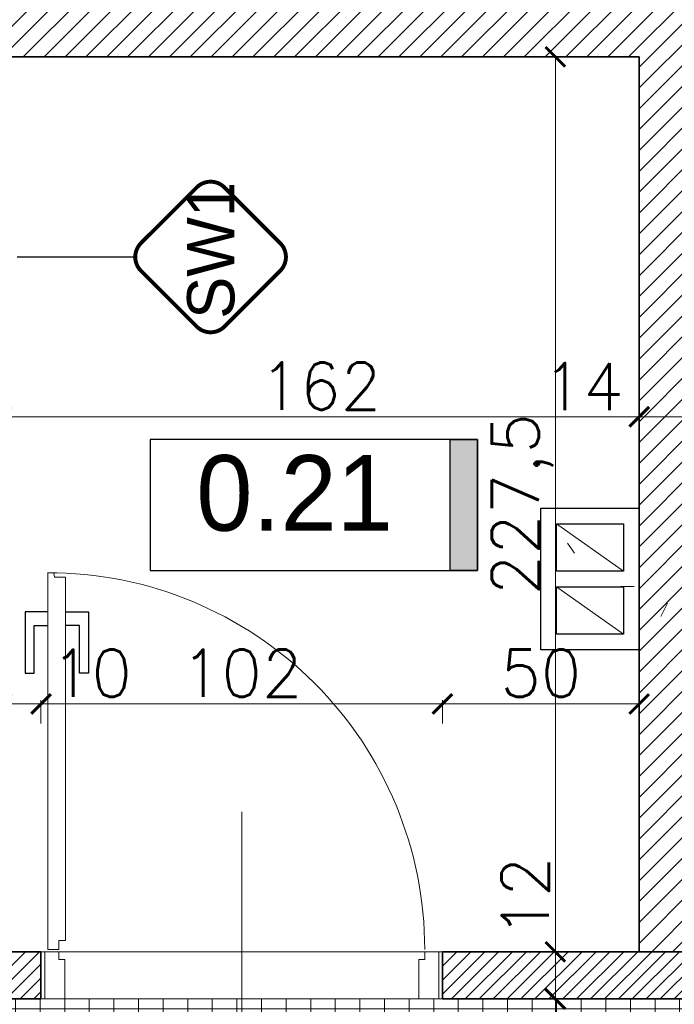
# Model space of a CAD drawing. Header units: millimetres. Extents: x -587 to 33545, y -26688 to 22494.
# Tile 160 of 256: x 9895 to 10061, y 10557 to 10807. Entities that reach past the tile are written whole.
import ezdxf
from ezdxf.lldxf.tags import DXFTag

# ---------------------------------------------------------------- set-up
doc = ezdxf.new("R2010")
doc.units = ezdxf.units.MM
doc.header["$MEASUREMENT"] = 0
for name, color, linetype, lineweight in [('A_istniejące ściany', 7, 'Continuous', 35), ('A_l.przekrojowa', 7, 'Continuous', 30), ('A_l.przerywana', 250, 'ICAD_ISO03W100', 9), ('A_opisy', 166, 'Continuous', 15), ('A_projektowane sciany', 5, 'Continuous', 35), ('l.przerywana', 104, 'ICAD_ISO03W100', 5), ('l.wypełnien', 253, 'Continuous', 5), ('Nowe_820-G Rysunki Obrazki_Nr_pióra__1', 7, 'Continuous', 13), ('Nowe_820-G Rysunki Obrazki_Nr_pióra__19', 255, 'Continuous', 0), ('wymiarowanie', 176, 'Continuous', 9)]:
    doc.layers.add(name, color=color, linetype=linetype, lineweight=lineweight)
for name, color, linetype in [('D-opis-elewacja', 104, 'Continuous'), ('D-opis-elewacje', 104, 'Continuous'), ('stolarka', 1, 'Continuous'), ('tabelki opis', 7, 'Continuous')]:
    doc.layers.add(name, color=color, linetype=linetype)
doc.styles.add('styl2', font='simplex.shx')
tags = doc.linetypes.add('ICAD_ISO03W100', pattern=[30, 12, -18]).pattern_tags.tags
tags[6:7] = [DXFTag(74, 4), DXFTag(75, 0), DXFTag(340, '0'), DXFTag(46, 1.0), DXFTag(50, 0.0), DXFTag(44, 0.0), DXFTag(45, 0.0)]
tags[4:5] = [DXFTag(74, 4), DXFTag(75, 0), DXFTag(340, '0'), DXFTag(46, 1.0), DXFTag(50, 0.0), DXFTag(44, 0.0), DXFTag(45, 0.0)]
doc.dimstyles.new('Skala 1-50', dxfattribs={"dimtxt": 12, "dimasz": 5, "dimexe": 1, "dimexo": 1, "dimgap": 1.5, "dimtad": 1, "dimdec": 1, "dimrnd": 0.5, "dimtxsty": 'styl2', "dimblk": 'ARCHTICK', "dimcen": 5, "dimadec": 0, "dimazin": 0, "dimtfac": 1, "dimtdec": 1, "dimtmove": 1, "dimatfit": 3, "dimldrblk": 'ARCHTICK', "dimfxl": 5, "dimfxlon": 1, "dimlwd": -1, "dimlwe": -1, "dimarcsym": 0})
pattern_1 = [(45, (0, 6.0705), (-1.76776695, 1.76776695), [])]

# ---------------------------------------------------------------- blocks, each defined once
blk = doc.blocks.new('_ArchTick')
at = {"color": 0, "linetype": 'ByBlock', "const_width": 0.15}
blk.add_lwpolyline([(-0.5, -0.5), (0.5, 0.5)], dxfattribs=at)
blk = doc.blocks.new('*D5874')
at = {"layer": 'Defpoints', "color": 0}
for p in [(10052.23, 10733.27), (9890.23, 10726.84), (10052.23, 10706.57)]:
    blk.add_point(p, dxfattribs=at)
at = {"layer": 'wymiarowanie', "color": 0}
for p, q in [((9890.23, 10711.57), (9890.23, 10705.57)), ((10052.23, 10711.57), (10052.23, 10705.57)), ((9890.23, 10706.57), (10052.23, 10706.57))]:
    blk.add_line(p, q, dxfattribs=at)
at = {"layer": 'wymiarowanie', "color": 0, "xscale": 5, "yscale": 5, "zscale": 5, "rotation": 180}
blk.add_blockref('_ArchTick', (9890.23, 10706.57), dxfattribs=at)
at = {"layer": 'wymiarowanie', "color": 0, "xscale": 5, "yscale": 5, "zscale": 5}
blk.add_blockref('_ArchTick', (10052.23, 10706.57), dxfattribs=at)
at = {"layer": 'wymiarowanie', "color": 0, "insert": (9971.23, 10714.37), "char_height": 12, "attachment_point": 5, "style": 'styl2'}
blk.add_mtext('162', dxfattribs=at)
blk = doc.blocks.new('*D5875')
at = {"layer": 'Defpoints', "color": 0}
for p in [(10052.23, 10733.27), (10066.23, 10734.81), (10066.23, 10706.57)]:
    blk.add_point(p, dxfattribs=at)
at = {"layer": 'wymiarowanie', "color": 0}
for p, q in [((10052.23, 10711.57), (10052.23, 10705.57)), ((10066.23, 10711.57), (10066.23, 10705.57)), ((10052.23, 10706.57), (10066.23, 10706.57))]:
    blk.add_line(p, q, dxfattribs=at)
at = {"layer": 'wymiarowanie', "color": 0, "xscale": 5, "yscale": 5, "zscale": 5, "rotation": 180}
blk.add_blockref('_ArchTick', (10052.23, 10706.57), dxfattribs=at)
at = {"layer": 'wymiarowanie', "color": 0, "xscale": 5, "yscale": 5, "zscale": 5}
blk.add_blockref('_ArchTick', (10066.23, 10706.57), dxfattribs=at)
at = {"layer": 'wymiarowanie', "color": 0, "insert": (10037.99, 10714.22), "char_height": 12, "attachment_point": 5, "style": 'styl2'}
blk.add_mtext('14', dxfattribs=at)
blk = doc.blocks.new('*D5884')
at = {"layer": 'Defpoints', "color": 0}
for p in [(10029.26, 10798.06), (10029.26, 10570.59), (10030.92, 10570.59)]:
    blk.add_point(p, dxfattribs=at)
at = {"layer": 'wymiarowanie', "color": 0}
for p, q in [((10030.26, 10798.06), (10031.92, 10798.06)), ((10030.92, 10798.06), (10030.92, 10570.59)), ((10030.26, 10570.59), (10031.92, 10570.59))]:
    blk.add_line(p, q, dxfattribs=at)
at = {"layer": 'wymiarowanie', "color": 0, "xscale": 5, "yscale": 5, "zscale": 5}
for p, rotation in [((10030.92, 10798.06), 90), ((10030.92, 10570.59), 270)]:
    blk.add_blockref('_ArchTick', p, dxfattribs=dict(at, rotation=rotation))
at = {"layer": 'wymiarowanie', "color": 0, "insert": (10022.57, 10684.33), "char_height": 12, "attachment_point": 5, "rotation": 90, "style": 'styl2'}
blk.add_mtext('227,5', dxfattribs=at)
blk = doc.blocks.new('*D5885')
at = {"layer": 'Defpoints', "color": 0}
for p in [(10029.26, 10570.59), (10030.92, 10558.59), (10055.83, 10558.59)]:
    blk.add_point(p, dxfattribs=at)
at = {"layer": 'wymiarowanie', "color": 0}
for p, q in [((10030.26, 10570.59), (10031.92, 10570.59)), ((10030.92, 10570.59), (10030.92, 10558.59)), ((10035.92, 10558.59), (10029.92, 10558.59))]:
    blk.add_line(p, q, dxfattribs=at)
at = {"layer": 'wymiarowanie', "color": 0, "xscale": 5, "yscale": 5, "zscale": 5}
for p, rotation in [((10030.92, 10570.59), 90), ((10030.92, 10558.59), 270)]:
    blk.add_blockref('_ArchTick', p, dxfattribs=dict(at, rotation=rotation))
at = {"layer": 'wymiarowanie', "color": 0, "insert": (10023.27, 10584.5), "char_height": 12, "attachment_point": 5, "rotation": 90, "style": 'styl2'}
blk.add_mtext('12', dxfattribs=at)
blk = doc.blocks.new('*D5886')
at = {"layer": 'Defpoints', "color": 0}
for p in [(10055.83, 10558.59), (10030.92, 10408.59), (10066.23, 10408.59)]:
    blk.add_point(p, dxfattribs=at)
at = {"layer": 'wymiarowanie', "color": 0}
for p, q in [((10035.92, 10558.59), (10029.92, 10558.59)), ((10030.92, 10558.59), (10030.92, 10408.59)), ((10035.92, 10408.59), (10029.92, 10408.59))]:
    blk.add_line(p, q, dxfattribs=at)
at = {"layer": 'wymiarowanie', "color": 0, "xscale": 5, "yscale": 5, "zscale": 5}
for p, rotation in [((10030.92, 10558.59), 90), ((10030.92, 10408.59), 270)]:
    blk.add_blockref('_ArchTick', p, dxfattribs=dict(at, rotation=rotation))
at = {"layer": 'wymiarowanie', "color": 0, "insert": (10023.12, 10483.59), "char_height": 12, "attachment_point": 5, "rotation": 90, "style": 'styl2'}
blk.add_mtext('150', dxfattribs=at)
blk = doc.blocks.new('*D6018')
at = {"layer": 'Defpoints', "color": 0}
for p in [(9900.23, 10633.58), (9890.23, 10570.59), (9900.23, 10570.59)]:
    blk.add_point(p, dxfattribs=at)
at = {"layer": 'wymiarowanie', "color": 0}
for p, q in [((9890.23, 10628.58), (9890.23, 10634.58)), ((9890.23, 10633.58), (9900.23, 10633.58)), ((9900.23, 10628.58), (9900.23, 10634.58))]:
    blk.add_line(p, q, dxfattribs=at)
at = {"layer": 'wymiarowanie', "color": 0, "xscale": 5, "yscale": 5, "zscale": 5, "rotation": 180}
blk.add_blockref('_ArchTick', (9890.23, 10633.58), dxfattribs=at)
at = {"layer": 'wymiarowanie', "color": 0, "xscale": 5, "yscale": 5, "zscale": 5}
blk.add_blockref('_ArchTick', (9900.23, 10633.58), dxfattribs=at)
at = {"layer": 'wymiarowanie', "color": 0, "insert": (9913.06, 10641.38), "char_height": 12, "attachment_point": 5, "style": 'styl2'}
blk.add_mtext('10', dxfattribs=at)
blk = doc.blocks.new('*D6019')
at = {"layer": 'Defpoints', "color": 0}
for p in [(10002.23, 10633.58), (9900.23, 10570.59), (10002.23, 10570.59)]:
    blk.add_point(p, dxfattribs=at)
at = {"layer": 'wymiarowanie', "color": 0}
for p, q in [((9900.23, 10628.58), (9900.23, 10634.58)), ((9900.23, 10633.58), (10002.23, 10633.58)), ((10002.23, 10628.58), (10002.23, 10634.58))]:
    blk.add_line(p, q, dxfattribs=at)
at = {"layer": 'wymiarowanie', "color": 0, "xscale": 5, "yscale": 5, "zscale": 5, "rotation": 180}
blk.add_blockref('_ArchTick', (9900.23, 10633.58), dxfattribs=at)
at = {"layer": 'wymiarowanie', "color": 0, "xscale": 5, "yscale": 5, "zscale": 5}
blk.add_blockref('_ArchTick', (10002.23, 10633.58), dxfattribs=at)
at = {"layer": 'wymiarowanie', "color": 0, "insert": (9951.23, 10641.38), "char_height": 12, "attachment_point": 5, "style": 'styl2'}
blk.add_mtext('102', dxfattribs=at)
blk = doc.blocks.new('*D6020')
at = {"layer": 'Defpoints', "color": 0}
for p in [(10052.23, 10633.58), (10002.23, 10570.59), (10052.23, 10570.59)]:
    blk.add_point(p, dxfattribs=at)
at = {"layer": 'wymiarowanie', "color": 0}
for p, q in [((10002.23, 10628.58), (10002.23, 10634.58)), ((10002.23, 10633.58), (10052.23, 10633.58)), ((10052.23, 10628.58), (10052.23, 10634.58))]:
    blk.add_line(p, q, dxfattribs=at)
at = {"layer": 'wymiarowanie', "color": 0, "xscale": 5, "yscale": 5, "zscale": 5, "rotation": 180}
blk.add_blockref('_ArchTick', (10002.23, 10633.58), dxfattribs=at)
at = {"layer": 'wymiarowanie', "color": 0, "xscale": 5, "yscale": 5, "zscale": 5}
blk.add_blockref('_ArchTick', (10052.23, 10633.58), dxfattribs=at)
at = {"layer": 'wymiarowanie', "color": 0, "insert": (10027.23, 10641.38), "char_height": 12, "attachment_point": 5, "style": 'styl2'}
blk.add_mtext('50', dxfattribs=at)

msp = doc.modelspace()

# ---------------------------------------------------------------- hatches: boundary and pattern name
at = {"layer": 'l.wypełnien'}
h = msp.add_hatch(dxfattribs=at)
h.set_pattern_fill('ANSI31', color=256, scale=30, style=0)
h.set_pattern_definition([(45, (0, 6.0705), (-2.6516504, 2.6516504), [])])
h.paths.add_polyline_path([(8887.19, 10290.91), (8887.19, 10545.87), (8932.19, 10545.87), (8932.19, 10408.59), (9059.57, 10408.59), (9368.19, 10408.59), (9394.23, 10408.59), (9416.72, 10408.59), (9416.72, 10365.41), (9405.31, 10365.41), (9376.25, 10365.41), (8932.19, 10365.41), (8932.19, 10290.91)])
h.paths.add_polyline_path([(9871.19, 10808.06), (9871.19, 10798.06), (9878.23, 10798.06), (9890.23, 10798.06), (10052.23, 10798.06), (10052.23, 10570.59), (10066.23, 10570.59), (10066.23, 10712.07), (10066.23, 10718), (10066.23, 10718.06), (10066.23, 10734.81), (10066.23, 10771.31), (10066.23, 10782.07), (10066.23, 10788), (10066.23, 10788.06), (10066.23, 10788), (10066.23, 10782.07), (10066.22, 10782.07), (10066.23, 10788), (10066.23, 10788.06), (10066.23, 10798.06), (10125.49, 10798.06), (10125.49, 10814.15), (10125.49, 10826), (10125.49, 10840.39), (10058.81, 10840.39), (9924.19, 10840.39), (9924.19, 10868.39), (9879.19, 10868.39), (9879.19, 10840.39), (9871.19, 10840.39), (9871.19, 10808.06)])
h.paths.add_polyline_path([(9570.47, 10800.59), (9731.23, 10800.59), (9731.23, 10737.59), (9748.23, 10737.59), (9748.23, 10800.06), (9768.19, 10800.06), (9768.19, 10808.06), (9781.19, 10808.06), (9781.19, 10840.39), (9769.78, 10840.39), (9645.19, 10840.39), (9645.19, 10839.59), (9604.19, 10839.59), (9570.47, 10839.59)])
h.paths.add_polyline_path([(9394.23, 10800.59), (9428.47, 10800.59), (9428.47, 10839.59), (9388.19, 10839.59), (9388.19, 10800.59), (9394.23, 10800.59)])
h.paths.add_polyline_path([(9428.47, 10800.59), (9428.47, 10839.59), (9448.47, 10839.59), (9448.47, 10800.59)])
h.paths.add_polyline_path([(9550.47, 10800.59), (9570.47, 10800.59), (9570.47, 10839.59), (9550.47, 10839.59)])
h.paths.add_polyline_path([(9368.19, 10800.59), (9388.19, 10800.59), (9388.19, 10839.59), (9368.19, 10839.59)])
h.paths.add_polyline_path([(9604.19, 10839.59), (9604.19, 10855.39), (9645.19, 10855.39), (9645.19, 10839.59)])
h.paths.add_polyline_path([(9368.19, 10428.59), (9368.19, 10408.59), (9394.23, 10408.59), (9394.23, 10428.59)])
h.paths.add_polyline_path([(9368.19, 10780.59), (9394.23, 10780.59), (9394.23, 10800.59), (9368.19, 10800.59)])
h = msp.add_hatch(dxfattribs=at)
h.set_pattern_fill('ANSI31', color=5, scale=20, style=0)
h.set_pattern_definition(pattern_1)
h.paths.add_polyline_path([(9636.23, 10598.59), (9636.23, 10610.59), (9443.47, 10610.59), (9443.47, 10800.59), (9431.47, 10800.59), (9431.47, 10610.59), (9394.23, 10610.59), (9394.23, 10598.59)])
h.paths.add_polyline_path([(9864.23, 10558.59), (9864.23, 10570.59), (9878.23, 10570.59), (9878.23, 10798.06), (9890.23, 10798.06), (9890.23, 10570.59), (9900.23, 10570.59), (9900.23, 10558.59)])
h.paths.add_polyline_path([(9731.23, 10610.59), (9731.23, 10598.59), (9736.23, 10598.59), (9736.23, 10522.59), (9748.23, 10522.59), (9748.23, 10558.59), (9762.23, 10558.59), (9762.23, 10570.59), (9748.23, 10570.59), (9748.23, 10610.59)])
h.paths.add_polyline_path([(9368.19, 10610.59), (9368.19, 10598.59), (9394.23, 10598.59), (9394.23, 10610.59)])
h.paths.add_polyline_path([(9748.23, 10408.59), (9748.23, 10420.59), (9736.23, 10420.59), (9736.23, 10408.59)])
h = msp.add_hatch(dxfattribs=at)
h.set_pattern_fill('ANSI31', color=5, scale=20, style=0)
h.set_pattern_definition(pattern_1)
h.paths.add_polyline_path([(10002.23, 10558.59), (10002.23, 10570.59), (10182.4, 10570.59), (10259.5, 10570.59), (10280.43, 10570.59), (10280.43, 10633.33), (10292.43, 10633.33), (10292.43, 10570.59), (10316.23, 10570.59), (10316.23, 10558.59)])
h.paths.add_polyline_path([(10544.19, 10558.59), (10544.19, 10570.59), (10316.23, 10570.59), (10292.43, 10570.59), (10316.23, 10570.59), (10316.23, 10570.59), (10316.23, 10558.59)])
h.paths.add_polyline_path([(10280.43, 10798.06), (10280.43, 10735.33), (10292.43, 10735.33), (10292.43, 10798.06)])
h = msp.add_hatch(dxfattribs=at)
h.set_pattern_fill('ANSI37', color=254, scale=50, angle=45, style=0)
h.set_pattern_definition([(90, (0, 6.0705), (-6.25, 4e-16), []), (180, (0, 6.0705), (-8e-16, -6.25), [])])
h.paths.add_polyline_path([(11082.39, 10408.71), (9748.23, 10408.71), (9748.23, 10558.59), (11082.39, 10558.59)])
h.paths.add_polyline_path([(10967.23, 10460.22), (10802.49, 10460.22), (10802.49, 10439.95), (10967.23, 10439.95)], flags=16)
h.paths.add_polyline_path([(10967.23, 10480.5), (10885.65, 10480.5), (10802.49, 10480.5), (10802.49, 10460.22), (10967.23, 10460.22)], flags=16)
h.paths.add_polyline_path([(10552.67, 10506.2), (10471.1, 10506.2), (10387.94, 10506.2), (10387.94, 10485.93), (10552.67, 10485.93)], flags=16)
h.paths.add_polyline_path([(10552.67, 10485.93), (10387.94, 10485.93), (10387.94, 10465.65), (10552.67, 10465.65)], flags=16)
h.paths.add_polyline_path([(10885.65, 10513.76), (10802.49, 10513.76), (10802.49, 10480.5), (10885.65, 10480.5)], flags=16)
h.paths.add_polyline_path([(10471.1, 10539.47), (10387.94, 10539.47), (10387.94, 10506.2), (10471.1, 10506.2)], flags=16)
h.paths.add_polyline_path([(10137.67, 10524.15, 0.414214), (10130.59, 10524.15), (10116.45, 10510, 0.414214), (10116.45, 10502.93), (10130.59, 10488.79, 0.414214), (10137.67, 10488.79), (10151.81, 10502.93, 0.414214), (10151.81, 10510)], flags=16)
h.paths.add_polyline_path([(10330.53, 10472.91, 0.414214), (10323.46, 10472.91), (10309.32, 10458.77, 0.414214), (10309.32, 10451.7), (10323.46, 10437.56, 0.414214), (10330.53, 10437.56), (10344.68, 10451.7, 0.414214), (10344.68, 10458.77)], flags=16)
h.paths.add_polyline_path([(11080.91, 10486.09), (11047.58, 10486.09), (11047.58, 10473.09), (11080.91, 10473.09)], flags=16)
h.paths.add_polyline_path([(11080.91, 10499.09), (11047.58, 10499.09), (11047.58, 10486.09), (11080.91, 10486.09)], flags=16)
h.paths.add_polyline_path([(9951.23, 10551.89), (9938.23, 10551.89), (9938.23, 10525.89), (9951.23, 10525.89)], flags=16)
h.paths.add_polyline_path([(9964.23, 10551.89), (9951.23, 10551.89), (9951.23, 10525.89), (9964.23, 10525.89)], flags=16)
h.paths.add_polyline_path([(10608.19, 10551.89), (10595.19, 10551.89), (10595.19, 10525.89), (10608.19, 10525.89)], flags=16)
h.paths.add_polyline_path([(11047.58, 10499.09), (11034.58, 10499.09), (11034.58, 10473.09), (11047.58, 10473.09), (11047.58, 10486.09)], flags=16)
h.paths.add_polyline_path([(9964.23, 10525.89), (9951.23, 10525.89), (9938.23, 10525.89), (9938.23, 10512.89), (9964.23, 10512.89)], flags=16)
h.paths.add_polyline_path([(10608.19, 10525.89), (10595.19, 10525.89), (10582.19, 10525.89), (10582.19, 10512.89), (10608.19, 10512.89)], flags=16)
h.paths.add_polyline_path([(10595.19, 10551.89), (10582.19, 10551.89), (10582.19, 10525.89), (10595.19, 10525.89)], flags=16)
at = {"layer": 'tabelki opis'}
msp.add_hatch(color=252, dxfattribs=at).paths.add_polyline_path([(10011.13, 10667.5), (10011.13, 10700.77), (10004.16, 10700.77), (10004.16, 10667.5)])

# ---------------------------------------------------------------- linework, layer by layer
at = {"color": 5, "lineweight": 9}
for points in [[(9906.28, 10568.62), (9904.76, 10568.62), (9904.76, 10570.59), (9901.23, 10570.59), (9901.23, 10558.59), (9906.28, 10558.59), (9906.28, 10568.62)], [(9996.23, 10568.62), (9997.74, 10568.62), (9997.74, 10570.59), (10001.28, 10570.59), (10001.28, 10558.59), (9996.23, 10558.59), (9996.23, 10568.62)]]:
    msp.add_lwpolyline(points, dxfattribs=at)
at = {"layer": 'A_istniejące ściany', "color": 7}
msp.add_line((10052.23, 10798.06), (9871.19, 10798.06), dxfattribs=at)
msp.add_lwpolyline([(10052.23, 10570.59), (10052.23, 10798.06)], dxfattribs=at)
at = {"layer": 'A_l.przekrojowa', "color": 5}
msp.add_lwpolyline([(10052.23, 10647.35), (10027.23, 10647.35), (10027.23, 10683.35), (10052.23, 10683.35)], close=True, dxfattribs=at)
at = {"layer": 'A_l.przekrojowa', "color": 5, "ltscale": 0.3}
for points in [[(10048.23, 10667.35), (10031.23, 10667.35), (10031.23, 10679.35), (10048.23, 10679.35)], [(10048.23, 10651.35), (10031.23, 10651.35), (10031.23, 10663.35), (10048.23, 10663.35)]]:
    msp.add_lwpolyline(points, close=True, dxfattribs=at)
at = {"layer": 'A_l.przerywana', "color": 5, "ltscale": 0.3}
for points in [[(9900.23, 10570.59), (9900.23, 10558.59)], [(10002.23, 10558.59), (10002.23, 10570.59)]]:
    msp.add_lwpolyline(points, dxfattribs=at)
at = {"layer": 'A_opisy'}
msp.add_line((9951.23, 10551.18), (9951.23, 10606.18), dxfattribs=at)
at = {"layer": 'A_projektowane sciany', "color": 5}
for p, q in [((9900.23, 10570.59), (9900.23, 10558.59)), ((10002.23, 10570.59), (10002.23, 10558.59))]:
    msp.add_line(p, q, dxfattribs=at)
for points in [[(9900.23, 10570.59), (9890.23, 10570.59)], [(10280.43, 10570.59), (10002.23, 10570.59)], [(9900.23, 10558.59), (9864.23, 10558.59)], [(10544.19, 10558.59), (10002.23, 10558.59)]]:
    msp.add_lwpolyline(points, dxfattribs=at)
at = {"layer": 'D-opis-elewacja', "color": 5}
msp.add_lwpolyline([(9894.18, 10747.18), (9904.18, 10747.18), (9924.18, 10747.18)], dxfattribs=at)
at = {"layer": 'D-opis-elewacje', "color": 5, "const_width": 1}
msp.add_lwpolyline([(9946.86, 10729.5), (9961, 10743.64, 0.414214), (9961, 10750.71), (9946.86, 10764.85, 0.414214), (9939.79, 10764.85), (9925.65, 10750.71, 0.414214), (9925.65, 10743.64), (9939.79, 10729.5, 0.414214)], format="xyb", close=True, dxfattribs=at)
at = {"layer": 'l.przerywana', "color": 5, "ltscale": 0.3}
for p, q in [((10048.23, 10667.35), (10031.23, 10679.35)), ((10048.23, 10651.35), (10031.23, 10663.35))]:
    msp.add_line(p, q, dxfattribs=at)
for points in [[(10002.23, 10570.59), (9900.23, 10570.59)], [(10002.23, 10558.59), (9900.23, 10558.59)]]:
    msp.add_lwpolyline(points, dxfattribs=at)
at = {"layer": 'Nowe_820-G Rysunki Obrazki_Nr_pióra__1', "color": 7, "linetype": 'Continuous', "lineweight": 13}
msp.add_lwpolyline([(10052.23, 10798.06), (9901.03, 10798.06)], dxfattribs=at)
at = {"layer": 'Nowe_820-G Rysunki Obrazki_Nr_pióra__19', "color": 255, "linetype": 'Continuous', "lineweight": 0}
for points in [[(10035.75, 10671.91), (10034.05, 10674.45)], [(10047.6, 10663.44), (10050.99, 10663.44)], [(10059.45, 10659.21), (10057.76, 10655.82)]]:
    msp.add_lwpolyline(points, dxfattribs=at)
at = {"layer": 'stolarka', "color": 5, "lineweight": 9}
msp.add_lwpolyline([(9904.76, 10571.17), (9901.98, 10571.17), (9901.98, 10666.94), (9903.48, 10666.92), (9903.66, 10665.78), (9906.5, 10665.78), (9906.5, 10573.47), (9904.76, 10573.47), (9904.76, 10571.17)], dxfattribs=at)
at = {"layer": 'stolarka', "color": 5}
for points in [[(9901.98, 10657.02), (9896.17, 10657.02), (9896.17, 10641.36), (9898.49, 10641.36), (9898.49, 10653.54), (9901.98, 10653.54)], [(9906.5, 10657.02), (9912.3, 10657.02), (9912.3, 10641.36), (9909.98, 10641.36), (9909.98, 10653.54), (9906.5, 10653.54)]]:
    msp.add_lwpolyline(points, dxfattribs=at)
at = {"layer": 'stolarka', "color": 5, "linetype": 'ICAD_ISO03W100', "lineweight": 13, "ltscale": 0.3}
msp.add_arc((9901.97, 10571.17), 95.77, 0.0003, 90.0531, dxfattribs=at)
at = {"layer": 'tabelki opis', "color": 7}
msp.add_lwpolyline([(10011.13, 10700.77), (9927.97, 10700.77), (9927.97, 10667.5), (10011.13, 10667.5), (10011.13, 10700.77)], dxfattribs=at)
at = {"layer": 'tabelki opis'}
msp.add_lwpolyline([(10011.13, 10667.5), (10004.16, 10667.5), (10004.16, 10700.77), (10011.13, 10700.77)], close=True, dxfattribs=at)

# ---------------------------------------------------------------- texts
at = {"layer": 'tabelki opis', "color": 7, "insert": (9939.69, 10696.81), "char_height": 19.2, "width": 56.7, "attachment_point": 1}
msp.add_mtext('{\\fCentury Gothic|b0|i0|c238|p34;0.21}', dxfattribs=at)
at = {"layer": 'wymiarowanie', "color": 5, "insert": (9937.36, 10731.45), "char_height": 12, "width": 36.658, "attachment_point": 1, "rotation": 90}
msp.add_mtext('{\\fCentury Gothic|b0|i0|c238|p0;SW1}', dxfattribs=at)

# ---------------------------------------------------------------- dimensions: what is measured, and where the dimension line sits
at = {"layer": 'wymiarowanie'}
for base, p1, p2, picture, middle in [((10030.92, 10570.59), (10029.26, 10798.06), (10029.26, 10570.59), '*D5884', (10022.57, 10684.33)), ((10030.92, 10408.59), (10055.83, 10558.59), (10066.23, 10408.59), '*D5886', (10023.12, 10483.59))]:
    dim = msp.add_linear_dim(base=base, p1=p1, p2=p2, angle=90, dimstyle='Skala 1-50', dxfattribs=at)
    dim.commit()
    dim.dimension.update_dxf_attribs({"geometry": picture, "text_midpoint": middle})
for base, p1, p2, picture, middle in [((10052.23, 10706.57), (9890.23, 10726.84), (10052.23, 10733.27), '*D5874', (9971.23, 10714.37)), ((10002.23, 10633.58), (9900.23, 10570.59), (10002.23, 10570.59), '*D6019', (9951.23, 10641.38)), ((10052.23, 10633.58), (10002.23, 10570.59), (10052.23, 10570.59), '*D6020', (10027.23, 10641.38))]:
    dim = msp.add_linear_dim(base=base, p1=p1, p2=p2, dimstyle='Skala 1-50', dxfattribs=at)
    dim.commit()
    dim.dimension.update_dxf_attribs({"geometry": picture, "text_midpoint": middle})
for base, p1, p2, picture, middle in [((10066.23, 10706.57), (10052.23, 10733.27), (10066.23, 10734.81), '*D5875', (10037.99, 10706.57)), ((9900.23, 10633.58), (9890.23, 10570.59), (9900.23, 10570.59), '*D6018', (9913.06, 10633.58))]:
    dim = msp.add_linear_dim(base=base, p1=p1, p2=p2, dimstyle='Skala 1-50', dxfattribs=at)
    dim.commit()
    dim.dimension.update_dxf_attribs({"geometry": picture, "text_midpoint": middle, "dimtype": 160})
dim = msp.add_linear_dim(base=(10030.92, 10558.59), p1=(10029.26, 10570.59), p2=(10055.83, 10558.59), angle=90, dimstyle='Skala 1-50', dxfattribs=at)
dim.commit()
dim.dimension.update_dxf_attribs({"geometry": '*D5885', "text_midpoint": (10030.92, 10584.5), "dimtype": 160})

doc.saveas('drawing.dxf')
